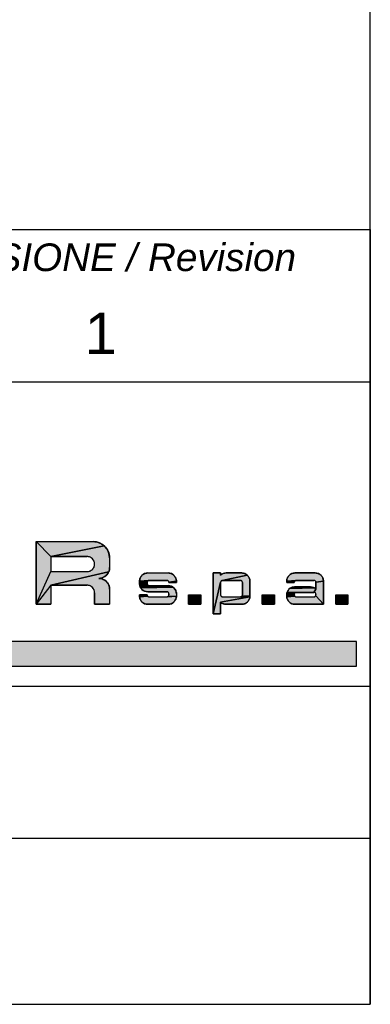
# Model space of a CAD drawing. Extents: x -1490 to 1181, y 8 to 1663.
# Tile 58 of 72: x 1156 to 1181, y 8 to 79. Entities that reach past the tile are written whole.
import ezdxf

# ---------------------------------------------------------------- set-up
doc = ezdxf.new("R2010")
doc.units = 0
doc.header["$LTSCALE"] = 65.395
doc.layers.get('0').update_dxf_attribs({"linetype": 'CONTINUOUS'})
doc.layers.add('7_ALL_NOTE', color=7, linetype='CONTINUOUS')
doc.styles.add('TEXTSTYLE_2', font='ariali.ttf')
doc.styles.add('TEXTSTYLE_3', font='arial.ttf')

# ---------------------------------------------------------------- blocks, each defined once
blk = doc.blocks.new('SICOR_LOGO_BL0', base_point=(1142.225, 40.445))
at = {"linetype": 'CONTINUOUS'}
for points in [[(1161.744, 41.143), (1157.897, 40.363), (1156.813, 41.447), (1160.953, 41.447), (1161.076, 41.441), (1161.199, 41.421), (1161.318, 41.389), (1161.434, 41.345), (1161.544, 41.289), (1161.648, 41.221)], [(1157.897, 40.363), (1161.744, 41.143), (1161.832, 41.056), (1161.91, 40.96), (1161.977, 40.856), (1162.033, 40.745), (1162.078, 40.63), (1162.11, 40.51), (1162.129, 40.388), (1162.136, 40.264), (1162.136, 39.574), (1162.131, 39.492), (1162.118, 39.411), (1162.097, 39.331), (1162.067, 39.254), (1157.897, 38.293), (1156.813, 36.913), (1157.897, 39.279), (1160.509, 39.279), (1160.566, 39.282), (1160.622, 39.291), (1160.677, 39.305), (1160.73, 39.326), (1160.78, 39.351), (1160.828, 39.382), (1160.872, 39.418), (1160.912, 39.458), (1160.948, 39.502), (1160.979, 39.55), (1161.005, 39.6), (1161.025, 39.653), (1161.04, 39.708), (1161.048, 39.764), (1161.051, 39.821), (1161.048, 39.878), (1161.04, 39.934), (1161.025, 39.988), (1161.005, 40.041), (1160.979, 40.092), (1160.948, 40.139), (1160.912, 40.184), (1160.872, 40.224), (1160.828, 40.259), (1160.78, 40.29), (1160.73, 40.316), (1160.677, 40.336), (1160.622, 40.351), (1160.566, 40.36), (1160.509, 40.363)], [(1157.897, 38.293), (1162.067, 39.254), (1162.03, 39.18), (1161.985, 39.111), (1161.933, 39.047), (1161.875, 38.989), (1161.811, 38.937), (1161.741, 38.892), (1161.668, 38.854), (1161.591, 38.825), (1161.347, 38.786), (1161.429, 38.782), (1161.511, 38.769), (1161.591, 38.747), (1161.668, 38.718), (1161.741, 38.68), (1161.811, 38.635), (1161.875, 38.583), (1161.933, 38.525), (1161.985, 38.461), (1162.03, 38.392), (1162.067, 38.318), (1162.097, 38.241), (1162.118, 38.161), (1162.131, 38.08), (1162.136, 37.998), (1162.136, 36.913), (1161.051, 36.913), (1161.051, 37.751), (1161.048, 37.808), (1161.04, 37.864), (1161.025, 37.919), (1161.005, 37.972), (1160.979, 38.022), (1160.948, 38.07), (1160.912, 38.114), (1160.872, 38.154), (1160.828, 38.19), (1160.78, 38.221), (1160.73, 38.246), (1160.677, 38.267), (1160.622, 38.281), (1160.566, 38.29), (1160.509, 38.293)], [(1164.836, 39.177), (1164.898, 39.18), (1166.377, 39.18), (1166.438, 39.177), (1166.5, 39.167), (1166.559, 39.151), (1166.617, 39.129), (1166.672, 39.101), (1166.724, 39.067), (1166.772, 39.028), (1166.816, 38.985), (1166.855, 38.936), (1166.889, 38.885), (1166.917, 38.829), (1166.939, 38.772), (1166.955, 38.712), (1166.965, 38.651), (1166.968, 38.589), (1166.425, 38.506), (1166.423, 38.521), (1166.419, 38.536), (1166.413, 38.55), (1166.406, 38.564), (1166.398, 38.577), (1166.388, 38.589), (1166.377, 38.6), (1166.365, 38.61), (1166.352, 38.618), (1166.338, 38.625), (1166.324, 38.631), (1166.309, 38.635), (1166.294, 38.637), (1166.278, 38.638), (1164.997, 38.638), (1164.981, 38.637), (1164.307, 38.589), (1164.31, 38.651), (1164.32, 38.712), (1164.336, 38.772), (1164.358, 38.829), (1164.386, 38.885), (1164.42, 38.936), (1164.459, 38.985), (1164.503, 39.028), (1164.551, 39.067), (1164.603, 39.101), (1164.658, 39.129), (1164.715, 39.151), (1164.775, 39.167)], [(1170.519, 39.179), (1170.562, 39.18), (1171.696, 39.18), (1171.758, 39.177), (1171.819, 39.167), (1171.879, 39.151), (1171.936, 39.129), (1171.992, 39.101), (1172.043, 39.067), (1172.092, 39.028), (1170.285, 38.635), (1170.27, 38.631), (1170.256, 38.625), (1170.242, 38.618), (1170.229, 38.61), (1170.217, 38.6), (1170.206, 38.589), (1170.196, 38.577), (1170.188, 38.564), (1170.181, 38.55), (1170.175, 38.536), (1170.171, 38.521), (1169.626, 36.223), (1169.626, 39.18), (1170.168, 39.18), (1170.168, 39.03), (1170.201, 39.057), (1170.236, 39.082), (1170.273, 39.105), (1170.312, 39.124), (1170.351, 39.141), (1170.392, 39.155), (1170.434, 39.166), (1170.476, 39.174)], [(1175.478, 39.177), (1175.54, 39.18), (1177.018, 39.18), (1177.08, 39.177), (1177.141, 39.167), (1177.201, 39.151), (1177.259, 39.129), (1177.314, 39.101), (1177.366, 39.067), (1177.414, 39.028), (1177.458, 38.985), (1177.497, 38.936), (1177.53, 38.885), (1177.558, 38.829), (1177.581, 38.772), (1177.597, 38.712), (1177.606, 38.651), (1177.609, 38.589), (1177.067, 38.506), (1177.064, 38.521), (1177.06, 38.536), (1177.055, 38.55), (1177.048, 38.564), (1177.039, 38.577), (1177.029, 38.589), (1177.018, 38.6), (1177.006, 38.61), (1176.993, 38.618), (1176.98, 38.625), (1176.965, 38.631), (1176.95, 38.635), (1176.935, 38.637), (1176.92, 38.638), (1175.638, 38.638), (1175.623, 38.637), (1174.948, 38.589), (1174.952, 38.651), (1174.961, 38.712), (1174.977, 38.772), (1174.999, 38.829), (1175.028, 38.885), (1175.061, 38.936), (1175.1, 38.985), (1175.144, 39.028), (1175.192, 39.067), (1175.244, 39.101), (1175.299, 39.129), (1175.357, 39.151), (1175.417, 39.167)], [(1164.887, 38.589), (1164.877, 38.577), (1164.307, 38.412), (1164.307, 38.589), (1164.981, 38.637), (1164.966, 38.635), (1164.951, 38.631), (1164.937, 38.625), (1164.923, 38.618), (1164.91, 38.61), (1164.898, 38.6)], [(1164.849, 38.421), (1164.85, 38.406), (1164.31, 38.35), (1164.307, 38.412), (1164.877, 38.577), (1164.869, 38.564), (1164.862, 38.55), (1164.856, 38.536), (1164.852, 38.521), (1164.85, 38.506), (1164.849, 38.49)], [(1171.597, 37.455), (1171.613, 37.456), (1172.284, 37.443), (1170.168, 37.064), (1170.168, 36.223), (1169.626, 36.223), (1170.171, 38.521), (1170.169, 38.506), (1170.168, 38.49), (1170.168, 37.603), (1170.169, 37.588), (1170.171, 37.573), (1170.175, 37.558), (1170.181, 37.543), (1170.188, 37.529), (1170.196, 37.516), (1170.206, 37.504), (1170.217, 37.493), (1170.229, 37.484), (1170.242, 37.475), (1170.256, 37.468), (1170.27, 37.463), (1170.285, 37.459), (1170.301, 37.456), (1170.316, 37.455)], [(1170.316, 38.638), (1170.301, 38.637), (1170.285, 38.635), (1172.092, 39.028), (1172.135, 38.985), (1172.174, 38.936), (1172.208, 38.885), (1172.236, 38.829), (1172.258, 38.772), (1172.274, 38.712), (1172.284, 38.651), (1172.287, 38.589), (1172.287, 38.49), (1172.287, 37.505), (1171.725, 37.529), (1171.732, 37.543), (1171.738, 37.558), (1171.742, 37.573), (1171.744, 37.588), (1171.745, 37.603), (1171.745, 38.49), (1171.744, 38.506), (1171.742, 38.521), (1171.738, 38.536), (1171.732, 38.55), (1171.725, 38.564), (1171.717, 38.577), (1171.707, 38.589), (1171.696, 38.6), (1171.684, 38.61), (1171.671, 38.618), (1171.657, 38.625), (1171.643, 38.631), (1171.628, 38.635), (1171.613, 38.637), (1171.597, 38.638)], [(1175.528, 38.589), (1175.519, 38.577), (1174.948, 38.49), (1174.948, 38.589), (1175.623, 38.637), (1175.608, 38.635), (1175.593, 38.631), (1175.578, 38.625), (1175.564, 38.618), (1175.551, 38.61), (1175.539, 38.6)], [(1175.491, 38.506), (1175.49, 38.49), (1174.948, 38.49), (1175.519, 38.577), (1175.51, 38.564), (1175.503, 38.55), (1175.498, 38.536), (1175.494, 38.521)], [(1177.067, 38.506), (1177.609, 38.589), (1177.609, 38.49), (1177.609, 36.913), (1177.048, 37.529), (1177.055, 37.543), (1177.06, 37.558), (1177.064, 37.573), (1177.067, 37.588), (1177.067, 37.628), (1177.067, 37.643), (1177.064, 37.659), (1177.06, 37.674), (1177.055, 37.688), (1177.048, 37.702), (1177.039, 37.715), (1177.029, 37.727), (1177.018, 37.738), (1177.006, 37.748), (1176.993, 37.756), (1176.98, 37.763), (1176.965, 37.769), (1176.95, 37.773), (1176.935, 37.775), (1176.92, 37.776), (1177.067, 38.019), (1177.067, 38.49)], [(1164.862, 38.361), (1164.869, 38.347), (1164.32, 38.289), (1164.31, 38.35), (1164.85, 38.406), (1164.852, 38.39), (1164.856, 38.376)], [(1164.923, 38.293), (1164.937, 38.286), (1164.336, 38.229), (1164.32, 38.289), (1164.869, 38.347), (1164.877, 38.334), (1164.887, 38.322), (1164.898, 38.311), (1164.91, 38.302)], [(1166.559, 38.244), (1166.617, 38.222), (1164.358, 38.171), (1164.336, 38.229), (1164.937, 38.286), (1164.951, 38.281), (1164.966, 38.277), (1164.981, 38.274), (1164.997, 38.273), (1166.377, 38.273), (1166.438, 38.27), (1166.5, 38.26)], [(1166.672, 38.194), (1166.724, 38.16), (1164.386, 38.116), (1164.358, 38.171), (1166.617, 38.222)], [(1166.772, 38.121), (1166.816, 38.078), (1166.855, 38.03), (1166.889, 37.978), (1166.917, 37.923), (1166.939, 37.865), (1166.955, 37.805), (1166.965, 37.744), (1166.968, 37.682), (1166.968, 37.505), (1166.352, 37.475), (1166.365, 37.484), (1166.377, 37.493), (1166.388, 37.504), (1166.398, 37.516), (1166.406, 37.529), (1166.413, 37.543), (1166.419, 37.558), (1166.423, 37.573), (1166.425, 37.588), (1166.426, 37.603), (1166.426, 37.672), (1166.425, 37.688), (1166.423, 37.703), (1166.419, 37.718), (1166.413, 37.732), (1166.406, 37.746), (1166.398, 37.759), (1166.388, 37.771), (1166.377, 37.782), (1166.365, 37.792), (1166.352, 37.8), (1166.338, 37.807), (1166.324, 37.813), (1166.309, 37.817), (1166.294, 37.819), (1166.278, 37.82), (1164.898, 37.82), (1164.836, 37.823), (1164.775, 37.833), (1164.715, 37.849), (1164.658, 37.871), (1164.603, 37.899), (1164.551, 37.933), (1164.503, 37.972), (1164.459, 38.016), (1164.42, 38.064), (1164.386, 38.116), (1166.724, 38.16)], [(1175.548, 37.731), (1175.535, 37.719), (1174.951, 37.667), (1174.961, 37.725), (1174.976, 37.782), (1175.645, 37.775), (1175.627, 37.772), (1175.61, 37.767), (1175.593, 37.761), (1175.577, 37.753), (1175.562, 37.743)], [(1176.999, 38.072), (1177.034, 38.047), (1177.067, 38.019), (1176.92, 37.776), (1175.663, 37.776), (1174.976, 37.782), (1174.997, 37.837), (1175.024, 37.889), (1175.056, 37.938), (1175.093, 37.984), (1175.134, 38.026), (1175.18, 38.063), (1176.962, 38.095)], [(1176.843, 38.145), (1176.884, 38.131), (1176.924, 38.114), (1176.962, 38.095), (1175.18, 38.063), (1175.229, 38.095), (1175.282, 38.121), (1175.337, 38.142), (1176.802, 38.156)], [(1176.716, 38.168), (1176.759, 38.164), (1176.802, 38.156), (1175.337, 38.142), (1175.393, 38.158), (1175.451, 38.167), (1175.51, 38.17), (1176.673, 38.17)], [(1164.877, 37.516), (1164.887, 37.504), (1164.31, 37.443), (1164.307, 37.505), (1164.307, 37.603), (1164.849, 37.603), (1164.85, 37.588), (1164.852, 37.573), (1164.856, 37.558), (1164.862, 37.543), (1164.869, 37.529)], [(1166.278, 37.455), (1166.294, 37.456), (1166.968, 37.505), (1166.965, 37.443), (1166.955, 37.382), (1166.939, 37.322), (1166.917, 37.264), (1166.889, 37.209), (1166.855, 37.157), (1166.816, 37.109), (1166.772, 37.065), (1166.724, 37.026), (1166.672, 36.993), (1166.617, 36.964), (1166.559, 36.942), (1166.5, 36.926), (1166.438, 36.917), (1166.377, 36.913), (1164.898, 36.913), (1164.836, 36.917), (1164.775, 36.926), (1164.715, 36.942), (1164.658, 36.964), (1164.603, 36.993), (1164.551, 37.026), (1164.503, 37.065), (1164.459, 37.109), (1164.42, 37.157), (1164.386, 37.209), (1164.358, 37.264), (1164.336, 37.322), (1164.32, 37.382), (1164.31, 37.443), (1164.887, 37.504), (1164.898, 37.493), (1164.91, 37.484), (1164.923, 37.475), (1164.937, 37.468), (1164.951, 37.463), (1164.966, 37.459), (1164.981, 37.456), (1164.997, 37.455)], [(1166.352, 37.475), (1166.968, 37.505), (1166.294, 37.456), (1166.309, 37.459), (1166.324, 37.463), (1166.338, 37.468)], [(1170.168, 37.064), (1172.284, 37.443), (1172.274, 37.382), (1172.258, 37.322), (1172.236, 37.264), (1172.208, 37.209), (1172.174, 37.157), (1172.135, 37.109), (1172.092, 37.065), (1172.043, 37.026), (1171.992, 36.993), (1171.936, 36.964), (1171.879, 36.942), (1171.819, 36.926), (1171.758, 36.917), (1171.696, 36.913), (1170.562, 36.913), (1170.519, 36.915), (1170.476, 36.92), (1170.434, 36.927), (1170.392, 36.938), (1170.351, 36.952), (1170.312, 36.969), (1170.273, 36.989), (1170.236, 37.011), (1170.201, 37.036)], [(1171.717, 37.516), (1171.725, 37.529), (1172.287, 37.505), (1172.284, 37.443), (1171.613, 37.456), (1171.628, 37.459), (1171.643, 37.463), (1171.657, 37.468), (1171.671, 37.475), (1171.684, 37.484), (1171.696, 37.493), (1171.707, 37.504)], [(1175.505, 37.673), (1175.499, 37.657), (1174.948, 37.603), (1174.951, 37.667), (1175.535, 37.719), (1175.523, 37.705), (1175.514, 37.69)], [(1175.491, 37.621), (1175.49, 37.603), (1174.948, 37.505), (1174.948, 37.603), (1175.499, 37.657), (1175.494, 37.639)], [(1175.519, 37.516), (1175.528, 37.504), (1174.952, 37.443), (1174.948, 37.505), (1175.49, 37.603), (1175.491, 37.588), (1175.494, 37.573), (1175.498, 37.558), (1175.503, 37.543), (1175.51, 37.529)], [(1176.92, 37.455), (1176.935, 37.456), (1176.95, 37.459), (1176.965, 37.463), (1176.98, 37.468), (1176.993, 37.475), (1177.006, 37.484), (1177.018, 37.493), (1177.029, 37.504), (1177.039, 37.516), (1177.048, 37.529), (1177.609, 36.913), (1175.54, 36.913), (1175.478, 36.917), (1175.417, 36.926), (1175.357, 36.942), (1175.299, 36.964), (1175.244, 36.993), (1175.192, 37.026), (1175.144, 37.065), (1175.1, 37.109), (1175.061, 37.157), (1175.028, 37.209), (1174.999, 37.264), (1174.977, 37.322), (1174.961, 37.382), (1174.952, 37.443), (1175.528, 37.504), (1175.539, 37.493), (1175.551, 37.484), (1175.564, 37.475), (1175.578, 37.468), (1175.593, 37.463), (1175.608, 37.459), (1175.623, 37.456), (1175.638, 37.455)]]:
    blk.add_hatch(color=1, dxfattribs=at).paths.add_polyline_path(points)
at = {"color": 1, "linetype": 'CONTINUOUS'}
for p, q in [((1156.813, 41.447), (1156.813, 36.913)), ((1156.813, 41.447), (1160.953, 41.447)), ((1156.813, 36.913), (1156.813, 41.447)), ((1156.813, 41.447), (1160.953, 41.447)), ((1156.813, 40.264), (1156.813, 39.18)), ((1156.813, 40.264), (1156.813, 39.18)), ((1157.897, 40.363), (1160.509, 40.363)), ((1157.897, 40.363), (1157.897, 39.279)), ((1160.509, 40.363), (1157.897, 40.363)), ((1157.897, 40.363), (1157.897, 39.279)), ((1157.897, 40.067), (1157.897, 40.018)), ((1162.136, 40.264), (1162.136, 39.574)), ((1162.136, 40.264), (1162.136, 40.067)), ((1162.136, 40.264), (1162.136, 39.574)), ((1157.897, 39.279), (1160.509, 39.279)), ((1157.897, 39.279), (1160.509, 39.279)), ((1164.898, 39.18), (1166.377, 39.18)), ((1164.898, 39.18), (1166.377, 39.18)), ((1170.168, 39.18), (1169.626, 39.18)), ((1169.626, 39.18), (1169.626, 36.223)), ((1169.626, 39.18), (1169.626, 36.223)), ((1170.168, 39.18), (1169.626, 39.18)), ((1170.168, 39.18), (1170.168, 39.03)), ((1170.168, 39.03), (1170.168, 39.18)), ((1170.562, 39.18), (1171.696, 39.18)), ((1171.696, 39.18), (1170.562, 39.18)), ((1175.54, 39.18), (1177.018, 39.18)), ((1177.018, 39.18), (1175.54, 39.18)), ((1164.307, 38.589), (1164.307, 38.412)), ((1164.307, 38.412), (1164.307, 38.589)), ((1164.849, 38.49), (1164.849, 38.421)), ((1164.849, 38.49), (1164.849, 38.421)), ((1164.997, 38.638), (1166.278, 38.638)), ((1166.278, 38.638), (1164.997, 38.638)), ((1166.426, 38.49), (1166.968, 38.49)), ((1166.968, 38.49), (1166.426, 38.49)), ((1166.968, 38.589), (1166.968, 38.49)), ((1166.968, 38.589), (1166.968, 38.49)), ((1169.626, 38.589), (1169.626, 38.367)), ((1170.168, 38.49), (1170.168, 37.603)), ((1170.168, 38.49), (1170.168, 38.466)), ((1170.168, 38.49), (1170.168, 37.603)), ((1170.316, 38.638), (1171.597, 38.638)), ((1171.597, 38.638), (1170.316, 38.638)), ((1171.745, 38.49), (1171.745, 37.628)), ((1171.745, 37.628), (1171.745, 38.49)), ((1172.287, 38.589), (1172.287, 38.49)), ((1172.287, 38.49), (1172.287, 38.589)), ((1172.287, 38.49), (1172.287, 37.505)), ((1172.287, 37.505), (1172.287, 38.49)), ((1174.948, 38.589), (1174.948, 38.49)), ((1174.948, 38.589), (1174.948, 38.49)), ((1175.49, 38.49), (1174.948, 38.49)), ((1174.948, 38.49), (1175.49, 38.49)), ((1175.638, 38.638), (1176.92, 38.638)), ((1175.638, 38.638), (1176.92, 38.638)), ((1177.067, 38.49), (1177.067, 38.019)), ((1177.067, 38.49), (1177.067, 38.019)), ((1177.609, 38.589), (1177.609, 38.49)), ((1177.609, 38.49), (1177.609, 38.589)), ((1177.609, 38.49), (1177.609, 36.913)), ((1177.609, 36.913), (1177.609, 38.49)), ((1157.897, 38.293), (1157.897, 36.913)), ((1157.897, 38.293), (1160.509, 38.293)), ((1160.509, 38.293), (1157.897, 38.293)), ((1157.897, 38.293), (1157.897, 36.913)), ((1161.051, 37.751), (1161.051, 36.913)), ((1161.051, 36.913), (1161.051, 37.751)), ((1162.136, 37.998), (1162.136, 36.913)), ((1162.136, 37.998), (1162.136, 36.913)), ((1164.898, 37.82), (1166.278, 37.82)), ((1166.278, 37.82), (1164.898, 37.82)), ((1164.997, 38.273), (1166.377, 38.273)), ((1164.997, 38.273), (1166.377, 38.273)), ((1175.51, 38.17), (1176.673, 38.17)), ((1176.673, 38.17), (1175.51, 38.17)), ((1175.663, 37.776), (1176.92, 37.776)), ((1176.92, 37.776), (1175.663, 37.776)), ((1177.609, 37.726), (1177.609, 37.505)), ((1164.849, 37.603), (1164.307, 37.603)), ((1164.307, 37.505), (1164.307, 37.603)), ((1164.307, 37.505), (1164.307, 37.603)), ((1164.307, 37.603), (1164.849, 37.603)), ((1164.997, 37.455), (1166.278, 37.455)), ((1164.997, 37.455), (1166.278, 37.455)), ((1166.426, 37.672), (1166.426, 37.603)), ((1166.426, 37.603), (1166.426, 37.672)), ((1166.968, 37.682), (1166.968, 37.505)), ((1166.968, 37.682), (1166.968, 37.505)), ((1167.852, 37.603), (1168.739, 37.603)), ((1167.852, 37.603), (1167.852, 36.913)), ((1167.852, 36.913), (1167.852, 37.603)), ((1167.852, 37.603), (1168.739, 37.603)), ((1168.739, 37.603), (1168.739, 36.913)), ((1168.739, 37.603), (1168.739, 36.913)), ((1169.626, 37.603), (1169.626, 37.505)), ((1170.168, 37.064), (1170.168, 36.223)), ((1170.168, 36.223), (1170.168, 37.064)), ((1170.316, 37.455), (1171.597, 37.455)), ((1170.316, 37.455), (1171.597, 37.455)), ((1171.745, 37.628), (1171.745, 37.603)), ((1171.745, 37.603), (1171.745, 37.628)), ((1173.174, 37.603), (1174.061, 37.603)), ((1173.174, 37.603), (1173.174, 36.913)), ((1173.174, 36.913), (1173.174, 37.603)), ((1173.174, 37.603), (1174.061, 37.603)), ((1174.061, 37.603), (1174.061, 36.913)), ((1174.061, 37.603), (1174.061, 36.913)), ((1174.948, 37.603), (1174.948, 37.608)), ((1174.948, 37.608), (1174.948, 37.603)), ((1174.948, 37.603), (1174.948, 37.505)), ((1174.948, 37.603), (1174.948, 37.505)), ((1175.638, 37.455), (1176.92, 37.455)), ((1175.638, 37.455), (1176.92, 37.455)), ((1177.067, 37.628), (1177.067, 37.603)), ((1177.067, 37.603), (1177.067, 37.628)), ((1178.497, 37.603), (1179.384, 37.603)), ((1178.497, 37.603), (1178.497, 36.913)), ((1178.497, 36.913), (1178.497, 37.603)), ((1178.497, 37.603), (1179.384, 37.603)), ((1179.384, 37.603), (1179.384, 36.913)), ((1179.384, 37.603), (1179.384, 36.913)), ((1156.813, 36.913), (1157.897, 36.913)), ((1157.897, 36.913), (1156.813, 36.913)), ((1161.051, 36.913), (1162.136, 36.913)), ((1162.136, 36.913), (1161.051, 36.913)), ((1164.898, 36.913), (1166.377, 36.913)), ((1166.377, 36.913), (1164.898, 36.913)), ((1167.852, 36.913), (1168.739, 36.913)), ((1168.739, 36.913), (1167.852, 36.913)), ((1170.562, 36.913), (1171.696, 36.913)), ((1170.562, 36.913), (1171.696, 36.913)), ((1173.174, 36.913), (1174.061, 36.913)), ((1174.061, 36.913), (1173.174, 36.913)), ((1175.54, 36.913), (1177.609, 36.913)), ((1175.54, 36.913), (1177.609, 36.913)), ((1178.497, 36.913), (1179.384, 36.913)), ((1179.384, 36.913), (1178.497, 36.913)), ((1170.168, 36.223), (1169.626, 36.223)), ((1169.626, 36.223), (1170.168, 36.223)), ((1180.003, 34.226), (1126.364, 34.226)), ((1180.003, 34.226), (1126.364, 34.226)), ((1180.003, 34.226), (1126.364, 34.226)), ((1180.003, 32.448), (1180.003, 34.226)), ((1180.003, 32.448), (1180.003, 34.226)), ((1180.003, 32.448), (1180.003, 34.226)), ((1109.78, 32.448), (1180.003, 32.448)), ((1109.78, 32.448), (1180.003, 32.448)), ((1109.78, 32.448), (1180.003, 32.448))]:
    blk.add_line(p, q, dxfattribs=at)
for points in [[(1161.744, 41.143), (1157.897, 40.363), (1156.813, 41.447), (1160.953, 41.447), (1161.076, 41.441), (1161.199, 41.421), (1161.318, 41.389), (1161.434, 41.345), (1161.544, 41.289), (1161.648, 41.221), (1161.744, 41.143)], [(1157.897, 40.363), (1161.744, 41.143), (1161.832, 41.056), (1161.91, 40.96), (1161.977, 40.856), (1162.033, 40.745), (1162.078, 40.63), (1162.11, 40.51), (1162.129, 40.388), (1162.136, 40.264), (1162.136, 39.574), (1162.131, 39.492), (1162.118, 39.411), (1162.097, 39.331), (1162.067, 39.254), (1157.897, 38.293), (1156.813, 36.913), (1157.897, 39.279), (1160.509, 39.279), (1160.566, 39.282), (1160.622, 39.291), (1160.677, 39.305), (1160.73, 39.326), (1160.78, 39.351), (1160.828, 39.382), (1160.872, 39.418), (1160.912, 39.458), (1160.948, 39.502), (1160.979, 39.55), (1161.005, 39.6), (1161.025, 39.653), (1161.04, 39.708), (1161.048, 39.764), (1161.051, 39.821), (1161.048, 39.878), (1161.04, 39.934), (1161.025, 39.988), (1161.005, 40.041), (1160.979, 40.092), (1160.948, 40.139), (1160.912, 40.184), (1160.872, 40.224), (1160.828, 40.259), (1160.78, 40.29), (1160.73, 40.316), (1160.677, 40.336), (1160.622, 40.351), (1160.566, 40.36), (1160.509, 40.363), (1157.897, 40.363)], [(1157.897, 38.293), (1162.067, 39.254), (1162.03, 39.18), (1161.985, 39.111), (1161.933, 39.047), (1161.875, 38.989), (1161.811, 38.937), (1161.741, 38.892), (1161.668, 38.854), (1161.591, 38.825), (1161.347, 38.786), (1161.429, 38.782), (1161.511, 38.769), (1161.591, 38.747), (1161.668, 38.718), (1161.741, 38.68), (1161.811, 38.635), (1161.875, 38.583), (1161.933, 38.525), (1161.985, 38.461), (1162.03, 38.392), (1162.067, 38.318), (1162.097, 38.241), (1162.118, 38.161), (1162.131, 38.08), (1162.136, 37.998), (1162.136, 36.913), (1161.051, 36.913), (1161.051, 37.751), (1161.048, 37.808), (1161.04, 37.864), (1161.025, 37.919), (1161.005, 37.972), (1160.979, 38.022), (1160.948, 38.07), (1160.912, 38.114), (1160.872, 38.154), (1160.828, 38.19), (1160.78, 38.221), (1160.73, 38.246), (1160.677, 38.267), (1160.622, 38.281), (1160.566, 38.29), (1160.509, 38.293), (1157.897, 38.293)], [(1164.836, 39.177), (1164.898, 39.18), (1166.377, 39.18), (1166.438, 39.177), (1166.5, 39.167), (1166.559, 39.151), (1166.617, 39.129), (1166.672, 39.101), (1166.724, 39.067), (1166.772, 39.028), (1166.816, 38.985), (1166.855, 38.936), (1166.889, 38.885), (1166.917, 38.829), (1166.939, 38.772), (1166.955, 38.712), (1166.965, 38.651), (1166.968, 38.589), (1166.425, 38.506), (1166.423, 38.521), (1166.419, 38.536), (1166.413, 38.55), (1166.406, 38.564), (1166.398, 38.577), (1166.388, 38.589), (1166.377, 38.6), (1166.365, 38.61), (1166.352, 38.618), (1166.338, 38.625), (1166.324, 38.631), (1166.309, 38.635), (1166.294, 38.637), (1166.278, 38.638), (1164.997, 38.638), (1164.981, 38.637), (1164.307, 38.589), (1164.31, 38.651), (1164.32, 38.712), (1164.336, 38.772), (1164.358, 38.829), (1164.386, 38.885), (1164.42, 38.936), (1164.459, 38.985), (1164.503, 39.028), (1164.551, 39.067), (1164.603, 39.101), (1164.658, 39.129), (1164.715, 39.151), (1164.775, 39.167), (1164.836, 39.177)], [(1170.519, 39.179), (1170.562, 39.18), (1171.696, 39.18), (1171.758, 39.177), (1171.819, 39.167), (1171.879, 39.151), (1171.936, 39.129), (1171.992, 39.101), (1172.043, 39.067), (1172.092, 39.028), (1170.285, 38.635), (1170.27, 38.631), (1170.256, 38.625), (1170.242, 38.618), (1170.229, 38.61), (1170.217, 38.6), (1170.206, 38.589), (1170.196, 38.577), (1170.188, 38.564), (1170.181, 38.55), (1170.175, 38.536), (1170.171, 38.521), (1169.626, 36.223), (1169.626, 39.18), (1170.168, 39.18), (1170.168, 39.03), (1170.201, 39.057), (1170.236, 39.082), (1170.273, 39.105), (1170.312, 39.124), (1170.351, 39.141), (1170.392, 39.155), (1170.434, 39.166), (1170.476, 39.174), (1170.519, 39.179)], [(1175.478, 39.177), (1175.54, 39.18), (1177.018, 39.18), (1177.08, 39.177), (1177.141, 39.167), (1177.201, 39.151), (1177.259, 39.129), (1177.314, 39.101), (1177.366, 39.067), (1177.414, 39.028), (1177.458, 38.985), (1177.497, 38.936), (1177.53, 38.885), (1177.558, 38.829), (1177.581, 38.772), (1177.597, 38.712), (1177.606, 38.651), (1177.609, 38.589), (1177.067, 38.506), (1177.064, 38.521), (1177.06, 38.536), (1177.055, 38.55), (1177.048, 38.564), (1177.039, 38.577), (1177.029, 38.589), (1177.018, 38.6), (1177.006, 38.61), (1176.993, 38.618), (1176.98, 38.625), (1176.965, 38.631), (1176.95, 38.635), (1176.935, 38.637), (1176.92, 38.638), (1175.638, 38.638), (1175.623, 38.637), (1174.948, 38.589), (1174.952, 38.651), (1174.961, 38.712), (1174.977, 38.772), (1174.999, 38.829), (1175.028, 38.885), (1175.061, 38.936), (1175.1, 38.985), (1175.144, 39.028), (1175.192, 39.067), (1175.244, 39.101), (1175.299, 39.129), (1175.357, 39.151), (1175.417, 39.167), (1175.478, 39.177)], [(1164.887, 38.589), (1164.877, 38.577), (1164.307, 38.412), (1164.307, 38.589), (1164.981, 38.637), (1164.966, 38.635), (1164.951, 38.631), (1164.937, 38.625), (1164.923, 38.618), (1164.91, 38.61), (1164.898, 38.6), (1164.887, 38.589)], [(1164.849, 38.421), (1164.85, 38.406), (1164.31, 38.35), (1164.307, 38.412), (1164.877, 38.577), (1164.869, 38.564), (1164.862, 38.55), (1164.856, 38.536), (1164.852, 38.521), (1164.85, 38.506), (1164.849, 38.49), (1164.849, 38.421)], [(1171.597, 37.455), (1171.613, 37.456), (1172.284, 37.443), (1170.168, 37.064), (1170.168, 36.223), (1169.626, 36.223), (1170.171, 38.521), (1170.169, 38.506), (1170.168, 38.49), (1170.168, 37.603), (1170.169, 37.588), (1170.171, 37.573), (1170.175, 37.558), (1170.181, 37.543), (1170.188, 37.529), (1170.196, 37.516), (1170.206, 37.504), (1170.217, 37.493), (1170.229, 37.484), (1170.242, 37.475), (1170.256, 37.468), (1170.27, 37.463), (1170.285, 37.459), (1170.301, 37.456), (1170.316, 37.455), (1171.597, 37.455)], [(1170.316, 38.638), (1170.301, 38.637), (1170.285, 38.635), (1172.092, 39.028), (1172.135, 38.985), (1172.174, 38.936), (1172.208, 38.885), (1172.236, 38.829), (1172.258, 38.772), (1172.274, 38.712), (1172.284, 38.651), (1172.287, 38.589), (1172.287, 38.49), (1172.287, 37.505), (1171.725, 37.529), (1171.732, 37.543), (1171.738, 37.558), (1171.742, 37.573), (1171.744, 37.588), (1171.745, 37.603), (1171.745, 38.49), (1171.744, 38.506), (1171.742, 38.521), (1171.738, 38.536), (1171.732, 38.55), (1171.725, 38.564), (1171.717, 38.577), (1171.707, 38.589), (1171.696, 38.6), (1171.684, 38.61), (1171.671, 38.618), (1171.657, 38.625), (1171.643, 38.631), (1171.628, 38.635), (1171.613, 38.637), (1171.597, 38.638), (1170.316, 38.638)], [(1175.528, 38.589), (1175.519, 38.577), (1174.948, 38.49), (1174.948, 38.589), (1175.623, 38.637), (1175.608, 38.635), (1175.593, 38.631), (1175.578, 38.625), (1175.564, 38.618), (1175.551, 38.61), (1175.539, 38.6), (1175.528, 38.589)], [(1175.491, 38.506), (1175.49, 38.49), (1174.948, 38.49), (1175.519, 38.577), (1175.51, 38.564), (1175.503, 38.55), (1175.498, 38.536), (1175.494, 38.521), (1175.491, 38.506)], [(1177.067, 38.506), (1177.609, 38.589), (1177.609, 38.49), (1177.609, 36.913), (1177.048, 37.529), (1177.055, 37.543), (1177.06, 37.558), (1177.064, 37.573), (1177.067, 37.588), (1177.067, 37.628), (1177.067, 37.643), (1177.064, 37.659), (1177.06, 37.674), (1177.055, 37.688), (1177.048, 37.702), (1177.039, 37.715), (1177.029, 37.727), (1177.018, 37.738), (1177.006, 37.748), (1176.993, 37.756), (1176.98, 37.763), (1176.965, 37.769), (1176.95, 37.773), (1176.935, 37.775), (1176.92, 37.776), (1177.067, 38.019), (1177.067, 38.49), (1177.067, 38.506)], [(1164.862, 38.361), (1164.869, 38.347), (1164.32, 38.289), (1164.31, 38.35), (1164.85, 38.406), (1164.852, 38.39), (1164.856, 38.376), (1164.862, 38.361)], [(1164.923, 38.293), (1164.937, 38.286), (1164.336, 38.229), (1164.32, 38.289), (1164.869, 38.347), (1164.877, 38.334), (1164.887, 38.322), (1164.898, 38.311), (1164.91, 38.302), (1164.923, 38.293)], [(1166.559, 38.244), (1166.617, 38.222), (1164.358, 38.171), (1164.336, 38.229), (1164.937, 38.286), (1164.951, 38.281), (1164.966, 38.277), (1164.981, 38.274), (1164.997, 38.273), (1166.377, 38.273), (1166.438, 38.27), (1166.5, 38.26), (1166.559, 38.244)], [(1166.672, 38.194), (1166.724, 38.16), (1164.386, 38.116), (1164.358, 38.171), (1166.617, 38.222), (1166.672, 38.194)], [(1166.772, 38.121), (1166.816, 38.078), (1166.855, 38.03), (1166.889, 37.978), (1166.917, 37.923), (1166.939, 37.865), (1166.955, 37.805), (1166.965, 37.744), (1166.968, 37.682), (1166.968, 37.505), (1166.352, 37.475), (1166.365, 37.484), (1166.377, 37.493), (1166.388, 37.504), (1166.398, 37.516), (1166.406, 37.529), (1166.413, 37.543), (1166.419, 37.558), (1166.423, 37.573), (1166.425, 37.588), (1166.426, 37.603), (1166.426, 37.672), (1166.425, 37.688), (1166.423, 37.703), (1166.419, 37.718), (1166.413, 37.732), (1166.406, 37.746), (1166.398, 37.759), (1166.388, 37.771), (1166.377, 37.782), (1166.365, 37.792), (1166.352, 37.8), (1166.338, 37.807), (1166.324, 37.813), (1166.309, 37.817), (1166.294, 37.819), (1166.278, 37.82), (1164.898, 37.82), (1164.836, 37.823), (1164.775, 37.833), (1164.715, 37.849), (1164.658, 37.871), (1164.603, 37.899), (1164.551, 37.933), (1164.503, 37.972), (1164.459, 38.016), (1164.42, 38.064), (1164.386, 38.116), (1166.724, 38.16), (1166.772, 38.121)], [(1175.548, 37.731), (1175.535, 37.719), (1174.951, 37.667), (1174.961, 37.725), (1174.976, 37.782), (1175.645, 37.775), (1175.627, 37.772), (1175.61, 37.767), (1175.593, 37.761), (1175.577, 37.753), (1175.562, 37.743), (1175.548, 37.731)], [(1176.999, 38.072), (1177.034, 38.047), (1177.067, 38.019), (1176.92, 37.776), (1175.663, 37.776), (1174.976, 37.782), (1174.997, 37.837), (1175.024, 37.889), (1175.056, 37.938), (1175.093, 37.984), (1175.134, 38.026), (1175.18, 38.063), (1176.962, 38.095), (1176.999, 38.072)], [(1176.843, 38.145), (1176.884, 38.131), (1176.924, 38.114), (1176.962, 38.095), (1175.18, 38.063), (1175.229, 38.095), (1175.282, 38.121), (1175.337, 38.142), (1176.802, 38.156), (1176.843, 38.145)], [(1176.716, 38.168), (1176.759, 38.164), (1176.802, 38.156), (1175.337, 38.142), (1175.393, 38.158), (1175.451, 38.167), (1175.51, 38.17), (1176.673, 38.17), (1176.716, 38.168)], [(1164.877, 37.516), (1164.887, 37.504), (1164.31, 37.443), (1164.307, 37.505), (1164.307, 37.603), (1164.849, 37.603), (1164.85, 37.588), (1164.852, 37.573), (1164.856, 37.558), (1164.862, 37.543), (1164.869, 37.529), (1164.877, 37.516)], [(1166.278, 37.455), (1166.294, 37.456), (1166.968, 37.505), (1166.965, 37.443), (1166.955, 37.382), (1166.939, 37.322), (1166.917, 37.264), (1166.889, 37.209), (1166.855, 37.157), (1166.816, 37.109), (1166.772, 37.065), (1166.724, 37.026), (1166.672, 36.993), (1166.617, 36.964), (1166.559, 36.942), (1166.5, 36.926), (1166.438, 36.917), (1166.377, 36.913), (1164.898, 36.913), (1164.836, 36.917), (1164.775, 36.926), (1164.715, 36.942), (1164.658, 36.964), (1164.603, 36.993), (1164.551, 37.026), (1164.503, 37.065), (1164.459, 37.109), (1164.42, 37.157), (1164.386, 37.209), (1164.358, 37.264), (1164.336, 37.322), (1164.32, 37.382), (1164.31, 37.443), (1164.887, 37.504), (1164.898, 37.493), (1164.91, 37.484), (1164.923, 37.475), (1164.937, 37.468), (1164.951, 37.463), (1164.966, 37.459), (1164.981, 37.456), (1164.997, 37.455), (1166.278, 37.455)], [(1166.352, 37.475), (1166.968, 37.505), (1166.294, 37.456), (1166.309, 37.459), (1166.324, 37.463), (1166.338, 37.468), (1166.352, 37.475)], [(1170.168, 37.064), (1172.284, 37.443), (1172.274, 37.382), (1172.258, 37.322), (1172.236, 37.264), (1172.208, 37.209), (1172.174, 37.157), (1172.135, 37.109), (1172.092, 37.065), (1172.043, 37.026), (1171.992, 36.993), (1171.936, 36.964), (1171.879, 36.942), (1171.819, 36.926), (1171.758, 36.917), (1171.696, 36.913), (1170.562, 36.913), (1170.519, 36.915), (1170.476, 36.92), (1170.434, 36.927), (1170.392, 36.938), (1170.351, 36.952), (1170.312, 36.969), (1170.273, 36.989), (1170.236, 37.011), (1170.201, 37.036), (1170.168, 37.064)], [(1171.717, 37.516), (1171.725, 37.529), (1172.287, 37.505), (1172.284, 37.443), (1171.613, 37.456), (1171.628, 37.459), (1171.643, 37.463), (1171.657, 37.468), (1171.671, 37.475), (1171.684, 37.484), (1171.696, 37.493), (1171.707, 37.504), (1171.717, 37.516)], [(1175.505, 37.673), (1175.499, 37.657), (1174.948, 37.603), (1174.951, 37.667), (1175.535, 37.719), (1175.523, 37.705), (1175.514, 37.69), (1175.505, 37.673)], [(1175.491, 37.621), (1175.49, 37.603), (1174.948, 37.505), (1174.948, 37.603), (1175.499, 37.657), (1175.494, 37.639), (1175.491, 37.621)], [(1175.519, 37.516), (1175.528, 37.504), (1174.952, 37.443), (1174.948, 37.505), (1175.49, 37.603), (1175.491, 37.588), (1175.494, 37.573), (1175.498, 37.558), (1175.503, 37.543), (1175.51, 37.529), (1175.519, 37.516)], [(1176.92, 37.455), (1176.935, 37.456), (1176.95, 37.459), (1176.965, 37.463), (1176.98, 37.468), (1176.993, 37.475), (1177.006, 37.484), (1177.018, 37.493), (1177.029, 37.504), (1177.039, 37.516), (1177.048, 37.529), (1177.609, 36.913), (1175.54, 36.913), (1175.478, 36.917), (1175.417, 36.926), (1175.357, 36.942), (1175.299, 36.964), (1175.244, 36.993), (1175.192, 37.026), (1175.144, 37.065), (1175.1, 37.109), (1175.061, 37.157), (1175.028, 37.209), (1174.999, 37.264), (1174.977, 37.322), (1174.961, 37.382), (1174.952, 37.443), (1175.528, 37.504), (1175.539, 37.493), (1175.551, 37.484), (1175.564, 37.475), (1175.578, 37.468), (1175.593, 37.463), (1175.608, 37.459), (1175.623, 37.456), (1175.638, 37.455), (1176.92, 37.455)]]:
    blk.add_lwpolyline(points, dxfattribs=at)
for centre, radius, start, end in [((1160.953, 40.264), 1.183, 0, 90), ((1160.953, 40.264), 1.183, 0, 90), ((1160.509, 39.821), 0.542, 0, 90), ((1160.509, 39.821), 0.542, 0, 90), ((1160.509, 39.821), 0.542, 270, 360), ((1160.509, 39.821), 0.542, 270, 360), ((1161.347, 39.574), 0.788, 270, 360), ((1161.347, 39.574), 0.788, 270, 360), ((1164.898, 38.589), 0.591, 90, 180), ((1164.898, 38.589), 0.591, 90, 180), ((1166.377, 38.589), 0.591, 0, 90), ((1166.377, 38.589), 0.591, 0, 90), ((1170.562, 38.589), 0.591, 90, 131.81032), ((1170.562, 38.589), 0.591, 90, 131.81032), ((1171.696, 38.589), 0.591, 0, 90), ((1171.696, 38.589), 0.591, 0, 90), ((1175.54, 38.589), 0.591, 90, 180), ((1175.54, 38.589), 0.591, 90, 180), ((1177.018, 38.589), 0.591, 0, 90), ((1177.018, 38.589), 0.591, 0, 90), ((1161.347, 37.998), 0.788, 0, 90), ((1161.347, 37.998), 0.788, 0, 90), ((1164.997, 38.49), 0.148, 90, 180), ((1164.997, 38.49), 0.148, 90, 180), ((1166.278, 38.49), 0.148, 0, 90), ((1166.278, 38.49), 0.148, 0, 90), ((1170.316, 38.49), 0.148, 90, 180), ((1170.316, 38.49), 0.148, 90, 180), ((1171.597, 38.49), 0.148, 0, 90), ((1171.597, 38.49), 0.148, 0, 90), ((1175.638, 38.49), 0.148, 90, 180), ((1175.638, 38.49), 0.148, 90, 180), ((1176.92, 38.49), 0.148, 0, 90), ((1176.92, 38.49), 0.148, 0, 90), ((1160.509, 37.751), 0.542, 0, 90), ((1160.509, 37.751), 0.542, 0, 90), ((1164.898, 38.412), 0.591, 180, 270), ((1164.898, 38.412), 0.591, 180, 270), ((1164.997, 38.421), 0.148, 180, 270), ((1164.997, 38.421), 0.148, 180, 270), ((1166.278, 37.672), 0.148, 0, 90), ((1166.278, 37.672), 0.148, 0, 90), ((1166.377, 37.682), 0.591, 0, 90), ((1166.377, 37.682), 0.591, 0, 90), ((1175.51, 37.608), 0.562, 90, 180), ((1175.51, 37.608), 0.562, 90, 180), ((1175.663, 37.603), 0.172, 90, 180), ((1175.663, 37.603), 0.172, 90, 180), ((1176.673, 37.579), 0.591, 48.18968, 90), ((1176.673, 37.579), 0.591, 48.18968, 90), ((1176.92, 37.628), 0.148, 0, 90), ((1176.92, 37.628), 0.148, 0, 90), ((1164.898, 37.505), 0.591, 180, 270), ((1164.898, 37.505), 0.591, 180, 270), ((1164.997, 37.603), 0.148, 180, 270), ((1164.997, 37.603), 0.148, 180, 270), ((1166.278, 37.603), 0.148, 270, 360), ((1166.278, 37.603), 0.148, 270, 360), ((1166.377, 37.505), 0.591, 270, 360), ((1166.377, 37.505), 0.591, 270, 360), ((1170.316, 37.603), 0.148, 180, 270), ((1170.316, 37.603), 0.148, 180, 270), ((1170.562, 37.505), 0.591, 228.18968, 270), ((1170.562, 37.505), 0.591, 228.18968, 270), ((1171.597, 37.603), 0.148, 270, 360), ((1171.597, 37.603), 0.148, 270, 360), ((1171.696, 37.505), 0.591, 270, 360), ((1171.696, 37.505), 0.591, 270, 360), ((1175.54, 37.505), 0.591, 180, 270), ((1175.54, 37.505), 0.591, 180, 270), ((1175.638, 37.603), 0.148, 180, 270), ((1175.638, 37.603), 0.148, 180, 270), ((1176.92, 37.603), 0.148, 270, 360), ((1176.92, 37.603), 0.148, 270, 360)]:
    blk.add_arc(centre, radius, start, end, dxfattribs=at)
for points in [[(1157.897, 39.279), (1156.813, 36.913), (1157.897, 40.363), (1156.813, 41.447)], [(1161.429, 38.79), (1161.347, 38.786), (1161.511, 38.803), (1161.591, 38.825)], [(1166.425, 38.506), (1166.968, 38.589), (1166.426, 38.49), (1166.968, 38.49)], [(1157.897, 38.293), (1157.897, 36.913), (1156.813, 36.913)], [(1175.663, 37.776), (1175.645, 37.775), (1174.976, 37.782)], [(1168.739, 36.913), (1167.852, 36.913), (1168.739, 37.603), (1167.852, 37.603)], [(1173.174, 36.913), (1173.174, 37.603), (1174.061, 36.913), (1174.061, 37.603)], [(1179.384, 37.603), (1179.384, 36.913), (1178.497, 37.603), (1178.497, 36.913)], [(1180.003, 34.226), (1109.78, 32.448), (1126.364, 34.226)], [(1180.003, 34.226), (1180.003, 32.448), (1109.78, 32.448)]]:
    blk.add_solid(points, dxfattribs=at)

msp = doc.modelspace()

# ---------------------------------------------------------------- linework, layer by layer
at = {"color": 7, "linetype": 'CONTINUOUS'}
for p, q in [((1181, 8), (1181, 833)), ((8, 8), (1181, 8))]:
    msp.add_line(p, q, dxfattribs=at)
at = {"color": 2, "linetype": 'CONTINUOUS'}
for p, q in [((987, 64), (1181, 64)), ((1181, 64), (1181, 8)), ((1065, 53), (1181, 53)), ((987, 31), (1181, 31)), ((987, 20), (1181, 20)), ((987, 8), (1181, 8))]:
    msp.add_line(p, q, dxfattribs=at)

# ---------------------------------------------------------------- block references
msp.add_blockref('SICOR_LOGO_BL0', (1142.225, 40.445), dxfattribs=at)

# ---------------------------------------------------------------- texts
at = {"layer": '7_ALL_NOTE', "color": 1, "linetype": 'CONTINUOUS', "attachment_point": 2}
for s, insert, char_height, width, style in [('REVISIONE / Revision', (1161.5, 63), 2, 28.20818, 'TEXTSTYLE_2'), ('1', (1161.5, 58), 3, 2.33086, 'TEXTSTYLE_3')]:
    msp.add_mtext(s, dxfattribs=dict(at, insert=insert, char_height=char_height, width=width, style=style))

doc.saveas('drawing.dxf')
